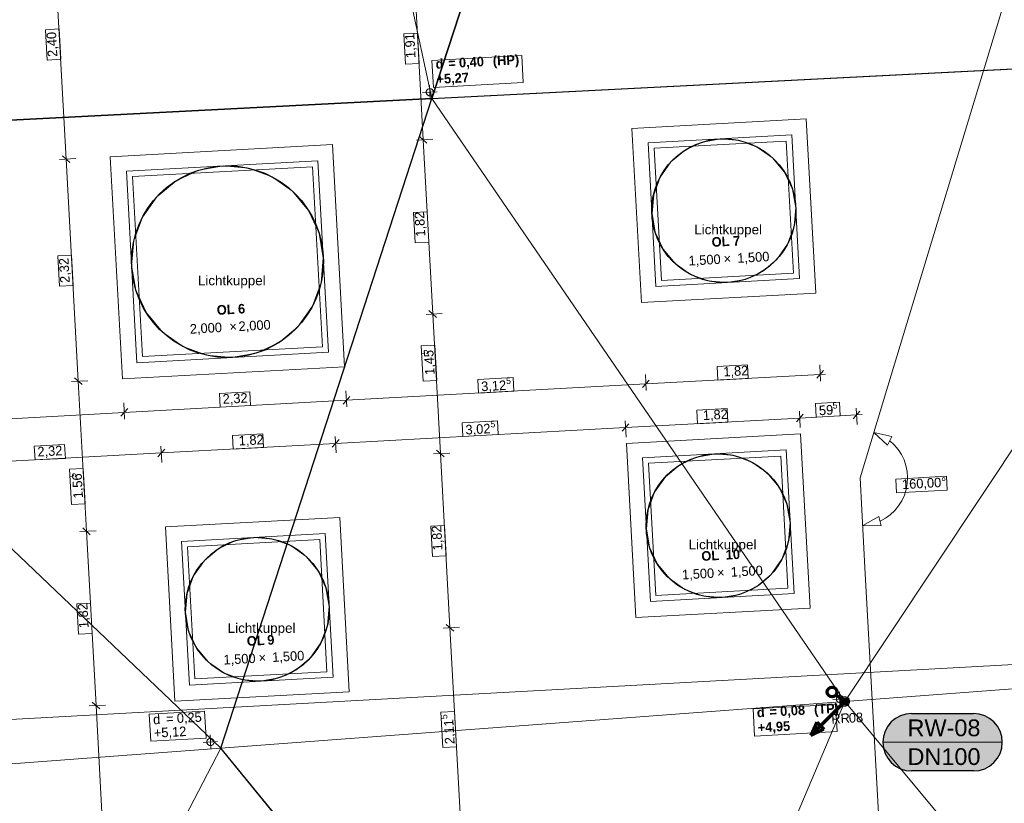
# Model space of a CAD drawing. Extents: x -181 to 1388, y 138 to 979.
# Tile 11 of 30: x 398 to 603, y 519 to 682. Entities that reach past the tile are written whole.
import ezdxf

# ---------------------------------------------------------------- set-up
doc = ezdxf.new("R2010")
doc.units = 0
doc.layers.get('0').update_dxf_attribs({"lineweight": 25})
for name, color, linetype, lineweight, true_color in [('01 Dachaufsicht - Bemaßung', 9, 'Continuous', 18, 0x808080), ('01AFU Allgemein Bemaßung', 9, 'Continuous', 18, 0x808080), ('20 Dach - Gefälledämmung Höhen', 9, 'Continuous', 18, 0x808080), ('20 Dach Gefälledämmung', 9, 'Continuous', 18, 0x808080), ('20 Dach Stb-Decke', 9, 'Continuous', 18, 0x808080), ('20 Oberlich - Beschriftung', 9, 'Continuous', 18, 0x808080), ('20 Oberlichter', 9, 'Continuous', 18, 0x808080), ('20 Oberlichter - Schraffur', 9, 'Continuous', 18, 0x808080), ('S_Mass', 150, 'Continuous', 25, 0x007fff), ('S_Regenwasser', 4, 'Continuous', 70, 0x00ffff)]:
    doc.layers.add(name, color=color, linetype=linetype, lineweight=lineweight, true_color=true_color)
for name, color, linetype, lineweight in [('02 Raster Gebäude', 7, 'Continuous', 18), ('20 Fallrohre', 7, 'Continuous', 18), ('20 Fallrohre - Beschriftung', 7, 'Continuous', 18), ('X_Geometrie', 7, 'Continuous', 25), ('X_Text', 7, 'Continuous', 25)]:
    doc.layers.add(name, color=color, linetype=linetype, lineweight=lineweight)
doc.layers.add('X_Hilfslinien', color=7, linetype='Continuous', lineweight=25, true_color=0xc0c0c0, plot=False)
doc.styles.get("Standard").update_dxf_attribs({"font": 'arial.ttf'})

# ---------------------------------------------------------------- blocks, each defined once
blk = doc.blocks.new('Referenz-A07F5VVIWF')
at = {"layer": '01 Dachaufsicht - Bemaßung', "color": 0, "linetype": 'Continuous', "ltscale": 0.037908}
for p, q in [((407.39, 653.18), (404.76, 701.16)), ((479.76, 695.36), (481.85, 657.22)), ((405.93, 680.33), (403.08, 680.18)), ((403.08, 680.18), (403.43, 673.85)), ((406.28, 674.01), (405.93, 680.33)), ((480.66, 679.45), (477.8, 679.3)), ((477.8, 679.3), (478.15, 672.97)), ((481, 673.13), (480.66, 679.45)), ((403.43, 673.85), (406.28, 674.01)), ((478.15, 672.97), (481, 673.13)), ((480.44, 657.14), (483.84, 657.33)), ((482.63, 656.51), (481.06, 657.92)), ((481.85, 657.22), (483.83, 620.87)), ((409.39, 653.29), (405.99, 653.11)), ((406.6, 653.89), (408.18, 652.48)), ((409.93, 606.85), (407.39, 653.18)), ((482.7, 642.21), (479.84, 642.05)), ((479.84, 642.05), (480.19, 635.73)), ((483.04, 635.88), (482.7, 642.21)), ((480.19, 635.73), (483.04, 635.88)), ((408.51, 633.18), (405.66, 633.03)), ((405.66, 633.03), (406.01, 626.7)), ((408.86, 626.86), (408.51, 633.18)), ((406.01, 626.7), (408.86, 626.86)), ((482.43, 620.79), (485.83, 620.98)), ((484.62, 620.16), (483.04, 621.58)), ((483.83, 620.87), (485.43, 591.78)), ((484.28, 614.38), (481.43, 614.23)), ((481.43, 614.23), (481.83, 606.87)), ((484.68, 607.03), (484.28, 614.38)), ((549.46, 610.3), (543.14, 609.95)), ((543.14, 609.95), (543.3, 607.1)), ((549.62, 607.45), (549.46, 610.3)), ((564.71, 606.89), (564.52, 610.29)), ((528.36, 604.9), (528.17, 608.3)), ((528.28, 606.31), (564.63, 608.3)), ((563.92, 607.51), (565.34, 609.09)), ((564.63, 608.3), (565.75, 608.36)), ((411.92, 606.96), (408.52, 606.78)), ((409.14, 607.56), (410.72, 606.15)), ((411.64, 575.57), (409.93, 606.85)), ((465.84, 602.89), (528.28, 606.31)), ((481.83, 606.87), (484.68, 607.03)), ((500.59, 607.62), (493.23, 607.22)), ((493.23, 607.22), (493.39, 604.37)), ((500.74, 604.77), (500.59, 607.62)), ((528.99, 607.1), (527.58, 605.52)), ((543.3, 607.1), (549.62, 607.45)), ((445.68, 604.62), (439.36, 604.27)), ((439.36, 604.27), (439.52, 601.42)), ((445.84, 601.77), (445.68, 604.62)), ((466.55, 603.68), (465.13, 602.1)), ((465.92, 601.49), (465.73, 604.89)), ((493.39, 604.37), (500.74, 604.77)), ((419.59, 598.95), (419.4, 602.35)), ((419.51, 600.35), (465.84, 602.89)), ((439.52, 601.42), (445.84, 601.77)), ((568.64, 602.48), (563.63, 602.21)), ((568.64, 602.48), (563.63, 602.21)), ((563.63, 602.21), (563.78, 599.35)), ((568.8, 599.63), (568.64, 602.48)), ((368.46, 597.56), (419.51, 600.35)), ((420.22, 601.14), (418.8, 599.56)), ((545.2, 601.2), (538.87, 600.85)), ((545.2, 601.2), (538.87, 600.85)), ((538.87, 600.85), (539.03, 598)), ((545.35, 598.34), (545.2, 601.2)), ((559.66, 598.4), (561.07, 599.98)), ((560.29, 600.6), (560.47, 597.2)), ((572.22, 599.84), (560.36, 599.19)), ((568.8, 599.63), (563.78, 599.35)), ((563.78, 599.35), (568.8, 599.63)), ((571.51, 599.05), (572.92, 600.63)), ((572.14, 601.25), (572.32, 597.85)), ((573.34, 599.9), (572.22, 599.84)), ((497.32, 598.58), (489.97, 598.17)), ((497.32, 598.58), (489.97, 598.17)), ((489.97, 598.17), (490.12, 595.32)), ((497.48, 595.72), (497.32, 598.58)), ((523.31, 596.42), (524.73, 598)), ((523.94, 598.61), (524.13, 595.21)), ((560.36, 599.19), (524.02, 597.21)), ((545.35, 598.34), (539.03, 598)), ((539.03, 598), (545.35, 598.34)), ((448.42, 595.9), (442.09, 595.55)), ((448.42, 595.9), (442.09, 595.55)), ((442.09, 595.55), (442.25, 592.7)), ((448.57, 593.05), (448.42, 595.9)), ((524.02, 597.21), (463.58, 593.9)), ((497.48, 595.72), (490.12, 595.32)), ((490.12, 595.32), (497.48, 595.72)), ((407.07, 593.64), (400.74, 593.29)), ((407.07, 593.64), (400.74, 593.29)), ((407.22, 590.78), (407.07, 593.64)), ((463.58, 593.9), (427.24, 591.91)), ((462.87, 593.11), (464.29, 594.69)), ((463.51, 595.3), (463.69, 591.9)), ((427.24, 591.91), (380.88, 589.37)), ((400.74, 593.29), (400.9, 590.44)), ((426.53, 591.12), (427.94, 592.7)), ((427.16, 593.31), (427.35, 589.91)), ((448.57, 593.05), (442.25, 592.7)), ((442.25, 592.7), (448.57, 593.05)), ((484.02, 591.7), (487.42, 591.88)), ((486.22, 591.07), (484.64, 592.48)), ((485.43, 591.78), (487.42, 555.43)), ((407.22, 590.78), (400.9, 590.44)), ((400.9, 590.44), (407.22, 590.78)), ((410.95, 588.65), (408.1, 588.49)), ((408.1, 588.49), (408.5, 581.14)), ((411.35, 581.29), (410.95, 588.65)), ((411.35, 581.29), (408.5, 581.14)), ((408.5, 581.14), (411.35, 581.29)), ((413.63, 575.68), (410.23, 575.49)), ((410.85, 576.28), (412.43, 574.86)), ((413.63, 539.22), (411.64, 575.57)), ((486.28, 576.77), (483.42, 576.61)), ((483.42, 576.61), (483.77, 570.29)), ((486.62, 570.44), (486.28, 576.77)), ((483.77, 570.29), (486.62, 570.44)), ((412.49, 560.56), (409.64, 560.4)), ((412.83, 554.24), (412.49, 560.56)), ((409.64, 560.4), (409.98, 554.08)), ((486.01, 555.35), (489.41, 555.54)), ((488.21, 554.72), (486.63, 556.14)), ((487.42, 555.43), (489.73, 513.2)), ((409.98, 554.08), (412.83, 554.24)), ((415.62, 539.33), (412.22, 539.15)), ((412.84, 539.93), (414.42, 538.52)), ((416.27, 491.02), (413.63, 539.22)), ((488.4, 538), (485.55, 537.84)), ((488.8, 530.64), (488.4, 538)), ((485.55, 537.84), (485.95, 530.48)), ((485.95, 530.48), (488.8, 530.64))]:
    blk.add_line(p, q, dxfattribs=at)
at = {"layer": '01AFU Allgemein Bemaßung', "color": 0, "linetype": 'Continuous', "ltscale": 0.052488}
for p, q in [((575.81, 596.18), (579.58, 595.33)), ((575.81, 596.18), (578.65, 593.56)), ((579.58, 595.33), (578.65, 593.56)), ((580.05, 593.6), (579.12, 594.45)), ((580.87, 592.64), (580.05, 593.6)), ((581.56, 591.59), (580.87, 592.64)), ((582.11, 590.46), (581.56, 591.59)), ((582.51, 589.26), (582.11, 590.46)), ((582.76, 588.02), (582.51, 589.26)), ((582.85, 586.77), (582.76, 588.02)), ((582.55, 584.27), (582.78, 585.51)), ((582.78, 585.51), (582.85, 586.77)), ((582.17, 583.07), (582.55, 584.27)), ((580.96, 580.86), (581.63, 581.93)), ((581.63, 581.93), (582.17, 583.07)), ((578.21, 578.29), (579.23, 579.03)), ((579.23, 579.03), (580.15, 579.89)), ((580.15, 579.89), (580.96, 580.86)), ((573.48, 576.79), (576.86, 578.66)), ((576.86, 578.66), (577.34, 576.72)), ((577.1, 577.69), (578.21, 578.29)), ((573.48, 576.79), (577.34, 576.72))]:
    blk.add_line(p, q, dxfattribs=at)
at = {"layer": '01AFU Allgemein Bemaßung', "color": 0, "linetype": 'Continuous', "ltscale": 0.037908}
for p, q in [((590.98, 587.03), (580.4, 586.45)), ((580.4, 586.45), (580.56, 583.59)), ((591.13, 584.17), (590.98, 587.03)), ((580.56, 583.59), (591.13, 584.17))]:
    blk.add_line(p, q, dxfattribs=at)
at = {"layer": '02 Raster Gebäude', "linetype": 'Continuous', "ltscale": 0.009448}
for p, q in [((578.74, 605.83), (639.43, 805.98)), ((578.74, 605.83), (572.93, 586.69)), ((574.03, 566.72), (572.93, 586.69)), ((1053.08, 572.28), (313.64, 531.82)), ((574.03, 566.72), (590.89, 258.55))]:
    blk.add_line(p, q, dxfattribs=at)
at = {"layer": '20 Dach - Gefälledämmung Höhen', "color": 0, "linetype": 'Continuous', "ltscale": 0.037908}
for p, q in [((502.38, 674.78), (483.65, 673.76)), ((483.65, 673.76), (483.96, 668.11)), ((502.69, 669.14), (502.38, 674.78)), ((483.96, 668.11), (502.69, 669.14)), ((436.25, 538.06), (424.73, 537.43)), ((436.56, 532.41), (436.25, 538.06)), ((567.83, 539.45), (550.63, 538.51)), ((550.63, 538.51), (550.94, 532.86)), ((568.14, 533.8), (567.83, 539.45)), ((424.73, 537.43), (425.04, 531.78)), ((425.04, 531.78), (436.56, 532.41)), ((550.94, 532.86), (568.14, 533.8))]:
    blk.add_line(p, q, dxfattribs=at)
at = {"layer": '20 Dach - Gefälledämmung Höhen', "color": 0, "linetype": 'Continuous', "ltscale": 0.052488}
for p, q in [((482.49, 667.3), (482.47, 667.2)), ((482.52, 667.39), (482.49, 667.3)), ((482.55, 667.48), (482.52, 667.39)), ((482.61, 667.57), (482.55, 667.48)), ((482.67, 667.64), (482.61, 667.57)), ((482.74, 667.71), (482.67, 667.64)), ((482.82, 667.77), (482.74, 667.71)), ((482.9, 667.81), (482.82, 667.77)), ((483, 667.85), (482.9, 667.81)), ((483.09, 667.87), (483, 667.85)), ((483.19, 667.88), (483.09, 667.87)), ((483.29, 667.88), (483.19, 667.88)), ((483.38, 667.87), (483.29, 667.88)), ((483.48, 667.84), (483.38, 667.87)), ((483.57, 667.8), (483.48, 667.84)), ((483.65, 667.75), (483.57, 667.8)), ((483.73, 667.69), (483.65, 667.75)), ((483.8, 667.61), (483.73, 667.69)), ((483.85, 667.53), (483.8, 667.61)), ((483.9, 667.45), (483.85, 667.53)), ((483.94, 667.36), (483.9, 667.45)), ((483.96, 667.26), (483.94, 667.36)), ((483.97, 667.16), (483.96, 667.26)), ((482.47, 667.2), (482.47, 667.1)), ((482.47, 667.1), (482.48, 667.01)), ((482.48, 667.01), (482.5, 666.91)), ((482.5, 666.91), (482.54, 666.82)), ((482.54, 666.82), (482.59, 666.73)), ((482.59, 666.73), (482.64, 666.65)), ((482.64, 666.65), (482.71, 666.58)), ((482.71, 666.58), (482.79, 666.52)), ((482.79, 666.52), (482.87, 666.47)), ((482.87, 666.47), (482.96, 666.43)), ((482.96, 666.43), (483.05, 666.4)), ((483.05, 666.4), (483.15, 666.39)), ((483.15, 666.39), (483.25, 666.38)), ((483.25, 666.38), (483.35, 666.39)), ((483.35, 666.39), (483.44, 666.42)), ((483.44, 666.42), (483.53, 666.45)), ((483.53, 666.45), (483.62, 666.5)), ((483.62, 666.5), (483.7, 666.56)), ((483.7, 666.56), (483.77, 666.63)), ((483.77, 666.63), (483.83, 666.7)), ((483.83, 666.7), (483.88, 666.79)), ((483.88, 666.79), (483.92, 666.88)), ((483.92, 666.88), (483.95, 666.97)), ((483.95, 666.97), (483.97, 667.07)), ((483.97, 667.07), (483.97, 667.16)), ((568.01, 540.73), (567.99, 540.64)), ((567.99, 540.64), (567.99, 540.54)), ((567.99, 540.54), (568, 540.44)), ((568, 540.44), (568.03, 540.35)), ((568.04, 540.83), (568.01, 540.73)), ((568.03, 540.35), (568.06, 540.25)), ((568.08, 540.92), (568.04, 540.83)), ((568.06, 540.25), (568.11, 540.17)), ((568.13, 541), (568.08, 540.92)), ((568.11, 540.17), (568.17, 540.09)), ((568.19, 541.08), (568.13, 541)), ((568.17, 540.09), (568.23, 540.02)), ((568.26, 541.15), (568.19, 541.08)), ((568.23, 540.02), (568.31, 539.96)), ((568.34, 541.2), (568.26, 541.15)), ((568.43, 541.25), (568.34, 541.2)), ((568.52, 541.29), (568.43, 541.25)), ((568.61, 541.31), (568.52, 541.29)), ((568.71, 541.32), (568.61, 541.31)), ((568.81, 541.32), (568.71, 541.32)), ((568.91, 541.3), (568.81, 541.32)), ((569, 541.27), (568.91, 541.3)), ((569.09, 541.23), (569, 541.27)), ((569.17, 541.18), (569.09, 541.23)), ((569.14, 539.94), (569.22, 539.99)), ((569.25, 541.12), (569.17, 541.18)), ((569.22, 539.99), (569.29, 540.06)), ((569.32, 541.05), (569.25, 541.12)), ((569.29, 540.06), (569.35, 540.14)), ((569.38, 540.97), (569.32, 541.05)), ((569.35, 540.14), (569.41, 540.22)), ((569.42, 540.88), (569.38, 540.97)), ((569.41, 540.22), (569.45, 540.31)), ((569.46, 540.79), (569.42, 540.88)), ((569.45, 540.31), (569.47, 540.4)), ((569.48, 540.7), (569.46, 540.79)), ((569.47, 540.4), (569.49, 540.5)), ((569.49, 540.6), (569.48, 540.7)), ((569.49, 540.5), (569.49, 540.6)), ((568.31, 539.96), (568.39, 539.9)), ((568.39, 539.9), (568.48, 539.87)), ((568.48, 539.87), (568.58, 539.84)), ((568.58, 539.84), (568.67, 539.82)), ((568.67, 539.82), (568.77, 539.82)), ((568.77, 539.82), (568.87, 539.83)), ((568.87, 539.83), (568.96, 539.85)), ((568.96, 539.85), (569.06, 539.89)), ((569.06, 539.89), (569.14, 539.94)), ((436.74, 531.79), (436.72, 531.69)), ((436.77, 531.88), (436.74, 531.79)), ((436.81, 531.97), (436.77, 531.88)), ((436.86, 532.06), (436.81, 531.97)), ((436.92, 532.13), (436.86, 532.06)), ((436.99, 532.2), (436.92, 532.13)), ((437.07, 532.26), (436.99, 532.2)), ((437.15, 532.31), (437.07, 532.26)), ((437.25, 532.34), (437.15, 532.31)), ((437.34, 532.36), (437.25, 532.34)), ((437.44, 532.37), (437.34, 532.36)), ((437.54, 532.37), (437.44, 532.37)), ((437.63, 532.36), (437.54, 532.37)), ((437.73, 532.33), (437.63, 532.36)), ((437.82, 532.29), (437.73, 532.33)), ((437.9, 532.24), (437.82, 532.29)), ((437.98, 532.18), (437.9, 532.24)), ((438.05, 532.1), (437.98, 532.18)), ((438.1, 532.03), (438.05, 532.1)), ((438.15, 531.94), (438.1, 532.03)), ((438.19, 531.85), (438.15, 531.94)), ((438.21, 531.75), (438.19, 531.85)), ((438.22, 531.65), (438.21, 531.75)), ((436.72, 531.69), (436.72, 531.59)), ((436.72, 531.59), (436.73, 531.5)), ((436.73, 531.5), (436.75, 531.4)), ((436.75, 531.4), (436.79, 531.31)), ((436.79, 531.31), (436.84, 531.22)), ((436.84, 531.22), (436.89, 531.14)), ((436.89, 531.14), (436.96, 531.07)), ((436.96, 531.07), (437.04, 531.01)), ((437.04, 531.01), (437.12, 530.96)), ((437.12, 530.96), (437.21, 530.92)), ((437.21, 530.92), (437.3, 530.89)), ((437.3, 530.89), (437.4, 530.88)), ((437.4, 530.88), (437.5, 530.88)), ((437.5, 530.88), (437.6, 530.89)), ((437.6, 530.89), (437.69, 530.91)), ((437.69, 530.91), (437.78, 530.94)), ((437.78, 530.94), (437.87, 530.99)), ((437.87, 530.99), (437.95, 531.05)), ((437.95, 531.05), (438.02, 531.12)), ((438.02, 531.12), (438.08, 531.19)), ((438.08, 531.19), (438.13, 531.28)), ((438.13, 531.28), (438.17, 531.37)), ((438.17, 531.37), (438.2, 531.46)), ((438.2, 531.46), (438.22, 531.56)), ((438.22, 531.56), (438.22, 531.65))]:
    blk.add_line(p, q, dxfattribs=at)
at = {"layer": '20 Dach - Gefälledämmung Höhen', "color": 0, "linetype": 'Continuous', "ltscale": 0.009448}
for p, q in [((483.14, 668.63), (483.3, 665.64)), ((484.72, 667.22), (481.72, 667.05)), ((568.66, 542.07), (568.82, 539.07)), ((570.24, 540.65), (567.24, 540.49)), ((437.39, 533.12), (437.55, 530.13)), ((438.97, 531.71), (435.97, 531.54))]:
    blk.add_line(p, q, dxfattribs=at)
at = {"layer": '20 Dach Gefälledämmung', "color": 0, "linetype": 'Continuous', "ltscale": 0.009448}
for p, q in [((483.64, 665.84), (457.77, 786.57)), ((483.64, 665.84), (569.75, 540.07)), ((306.92, 656.83), (439.62, 530.35)), ((522.72, 428.91), (569.75, 540.07)), ((388.39, 431.83), (439.62, 530.35))]:
    blk.add_line(p, q, dxfattribs=at)
at = {"layer": '20 Dach Gefälledämmung', "color": 0, "linetype": 'Continuous', "ltscale": 0.052488}
for p, q in [((520.42, 779.02), (483.64, 665.84)), ((659.32, 674.8), (483.64, 665.84)), ((569.75, 540.07), (659.32, 674.8)), ((483.64, 665.84), (306.92, 656.83)), ((483.64, 665.84), (439.62, 530.35)), ((569.75, 540.07), (687.08, 548.83)), ((439.62, 530.35), (569.75, 540.07)), ((569.75, 540.07), (664.78, 425.81)), ((439.62, 530.35), (309.48, 520.64)), ((522.72, 428.91), (439.62, 530.35))]:
    blk.add_line(p, q, dxfattribs=at)
at = {"layer": '20 Dach Stb-Decke', "color": 0, "linetype": 'Continuous', "ltscale": 0.009448}
for p, q in [((543.93, 657.41), (540.07, 656.74)), ((547.83, 657.06), (543.93, 657.41)), ((551.5, 655.71), (547.83, 657.06)), ((536.52, 655.1), (533.51, 652.59)), ((540.07, 656.74), (536.52, 655.1)), ((554.7, 653.45), (551.5, 655.71)), ((557.21, 650.44), (554.7, 653.45)), ((435.07, 650.89), (430.33, 648.69)), ((440.22, 651.78), (435.07, 650.89)), ((445.42, 651.3), (440.22, 651.78)), ((450.32, 649.5), (445.42, 651.3)), ((533.51, 652.59), (531.25, 649.39)), ((454.59, 646.5), (450.32, 649.5)), ((531.25, 649.39), (529.9, 645.72)), ((558.86, 646.89), (557.21, 650.44)), ((430.33, 648.69), (426.32, 645.35)), ((559.52, 643.03), (558.86, 646.89)), ((426.32, 645.35), (423.32, 641.08)), ((457.93, 642.49), (454.59, 646.5)), ((529.9, 645.72), (529.55, 641.82)), ((559.17, 639.13), (559.52, 643.03)), ((423.32, 641.08), (421.52, 636.18)), ((460.12, 637.75), (457.93, 642.49)), ((529.55, 641.82), (530.22, 637.96)), ((557.82, 635.45), (559.17, 639.13)), ((461.01, 632.6), (460.12, 637.75)), ((530.22, 637.96), (531.86, 634.4)), ((421.52, 636.18), (421.04, 630.98)), ((555.56, 632.25), (557.82, 635.45)), ((460.54, 627.4), (461.01, 632.6)), ((531.86, 634.4), (534.37, 631.4)), ((421.04, 630.98), (421.93, 625.84)), ((534.37, 631.4), (537.57, 629.14)), ((552.56, 629.75), (555.56, 632.25)), ((537.57, 629.14), (541.24, 627.79)), ((549, 628.1), (552.56, 629.75)), ((458.74, 622.5), (460.54, 627.4)), ((541.24, 627.79), (545.14, 627.43)), ((545.14, 627.43), (549, 628.1)), ((421.93, 625.84), (424.13, 621.1)), ((455.73, 618.23), (458.74, 622.5)), ((424.13, 621.1), (427.47, 617.09)), ((451.72, 614.89), (455.73, 618.23)), ((427.47, 617.09), (431.74, 614.08)), ((431.74, 614.08), (436.64, 612.28)), ((446.98, 612.7), (451.72, 614.89)), ((436.64, 612.28), (441.84, 611.81)), ((441.84, 611.81), (446.98, 612.7)), ((542.76, 591.71), (538.9, 591.04)), ((546.66, 591.35), (542.76, 591.71)), ((550.34, 590), (546.66, 591.35)), ((535.35, 589.4), (532.34, 586.89)), ((538.9, 591.04), (535.35, 589.4)), ((553.54, 587.75), (550.34, 590)), ((556.04, 584.74), (553.54, 587.75)), ((532.34, 586.89), (530.08, 583.69)), ((530.08, 583.69), (528.73, 580.01)), ((557.69, 581.19), (556.04, 584.74)), ((558.36, 577.33), (557.69, 581.19)), ((528.73, 580.01), (528.38, 576.11)), ((558, 573.43), (558.36, 577.33)), ((528.38, 576.11), (529.05, 572.26)), ((442.79, 573.61), (439.23, 571.97)), ((446.64, 574.28), (442.79, 573.61)), ((450.54, 573.93), (446.64, 574.28)), ((454.22, 572.58), (450.54, 573.93)), ((556.65, 569.75), (558, 573.43)), ((439.23, 571.97), (436.22, 569.46)), ((457.42, 570.32), (454.22, 572.58)), ((529.05, 572.26), (530.69, 568.7)), ((436.22, 569.46), (433.97, 566.26)), ((459.93, 567.31), (457.42, 570.32)), ((554.4, 566.55), (556.65, 569.75)), ((461.57, 563.76), (459.93, 567.31)), ((530.69, 568.7), (533.2, 565.69)), ((433.97, 566.26), (432.62, 562.59)), ((533.2, 565.69), (536.4, 563.44)), ((551.39, 564.04), (554.4, 566.55)), ((432.62, 562.59), (432.26, 558.69)), ((462.24, 559.9), (461.57, 563.76)), ((536.4, 563.44), (540.08, 562.09)), ((547.83, 562.4), (551.39, 564.04)), ((540.08, 562.09), (543.98, 561.73)), ((543.98, 561.73), (547.83, 562.4)), ((432.26, 558.69), (432.93, 554.83)), ((461.88, 556), (462.24, 559.9)), ((432.93, 554.83), (434.57, 551.27)), ((460.53, 552.32), (461.88, 556)), ((458.28, 549.12), (460.53, 552.32)), ((434.57, 551.27), (437.08, 548.27)), ((437.08, 548.27), (440.28, 546.01)), ((455.27, 546.62), (458.28, 549.12)), ((451.72, 544.97), (455.27, 546.62)), ((440.28, 546.01), (443.96, 544.66)), ((443.96, 544.66), (447.86, 544.31)), ((447.86, 544.31), (451.72, 544.97))]:
    blk.add_line(p, q, dxfattribs=at)
at = {"layer": '20 Fallrohre', "linetype": 'Continuous', "ltscale": 0.009448}
for p, q in [((568.8, 540.37), (568.75, 540.11)), ((568.75, 540.11), (568.77, 539.85)), ((568.83, 540.36), (568.79, 540.11)), ((568.79, 540.11), (568.81, 539.86)), ((568.91, 540.61), (568.8, 540.37)), ((568.94, 540.59), (568.83, 540.36)), ((569.07, 540.81), (568.91, 540.61)), ((569.1, 540.78), (568.94, 540.59)), ((569.29, 540.96), (569.07, 540.81)), ((569.31, 540.92), (569.1, 540.78)), ((569.53, 541.05), (569.29, 540.96)), ((569.54, 541.01), (569.31, 540.92)), ((569.79, 541.07), (569.53, 541.05)), ((569.79, 541.03), (569.54, 541.01)), ((570.05, 541.02), (569.79, 541.07)), ((570.04, 540.98), (569.79, 541.03)), ((570.27, 540.88), (570.04, 540.98)), ((570.29, 540.91), (570.05, 541.02)), ((570.46, 540.71), (570.27, 540.88)), ((570.49, 540.74), (570.29, 540.91)), ((570.6, 540.51), (570.46, 540.71)), ((570.64, 540.53), (570.49, 540.74)), ((570.69, 540.27), (570.6, 540.51)), ((570.72, 540.28), (570.64, 540.53)), ((570.66, 539.78), (570.71, 540.02)), ((570.71, 540.02), (570.69, 540.27)), ((570.7, 539.76), (570.75, 540.02)), ((570.75, 540.02), (570.72, 540.28)), ((568.77, 539.85), (568.86, 539.61)), ((568.81, 539.86), (568.9, 539.63)), ((568.86, 539.61), (569.01, 539.39)), ((568.9, 539.63), (569.04, 539.42)), ((569.01, 539.39), (569.21, 539.23)), ((569.04, 539.42), (569.23, 539.26)), ((569.21, 539.23), (569.44, 539.12)), ((569.23, 539.26), (569.46, 539.15)), ((569.44, 539.12), (569.7, 539.07)), ((569.46, 539.15), (569.7, 539.11)), ((569.7, 539.11), (569.95, 539.13)), ((569.7, 539.07), (569.96, 539.09)), ((569.95, 539.13), (570.19, 539.22)), ((569.96, 539.09), (570.21, 539.18)), ((570.19, 539.22), (570.39, 539.36)), ((570.21, 539.18), (570.42, 539.33)), ((570.39, 539.36), (570.56, 539.55)), ((570.42, 539.33), (570.59, 539.53)), ((570.56, 539.55), (570.66, 539.78)), ((570.59, 539.53), (570.7, 539.76))]:
    blk.add_line(p, q, dxfattribs=at)
at = {"layer": '20 Oberlichter', "color": 0, "linetype": 'Continuous', "ltscale": 0.037908}
for p, q in [((525.37, 659.6), (561.71, 661.59)), ((561.71, 661.59), (563.7, 625.24)), ((527.36, 623.25), (525.37, 659.6)), ((416.59, 653.69), (462.92, 656.22)), ((462.92, 656.22), (465.46, 609.89)), ((530, 655.45), (557.56, 656.95)), ((531.51, 627.89), (530, 655.45)), ((557.56, 656.95), (559.07, 629.4)), ((419.13, 607.36), (416.59, 653.69)), ((421.23, 649.53), (458.77, 651.59)), ((458.77, 651.59), (460.82, 614.05)), ((423.28, 611.99), (421.23, 649.53)), ((559.07, 629.4), (531.51, 627.89)), ((563.7, 625.24), (527.36, 623.25)), ((460.82, 614.05), (423.28, 611.99)), ((465.46, 609.89), (419.13, 607.36)), ((524.2, 593.9), (560.54, 595.89)), ((560.54, 595.89), (562.53, 559.54)), ((526.19, 557.55), (524.2, 593.9)), ((528.83, 589.74), (556.39, 591.25)), ((530.34, 562.19), (528.83, 589.74)), ((556.39, 591.25), (557.9, 563.69)), ((428.08, 576.47), (464.43, 578.46)), ((464.43, 578.46), (466.42, 542.11)), ((430.07, 540.12), (428.08, 576.47)), ((432.72, 572.32), (460.27, 573.82)), ((460.27, 573.82), (461.78, 546.27)), ((434.22, 544.76), (432.72, 572.32)), ((557.9, 563.69), (530.34, 562.19)), ((562.53, 559.54), (526.19, 557.55)), ((461.78, 546.27), (434.22, 544.76)), ((466.42, 542.11), (430.07, 540.12))]:
    blk.add_line(p, q, dxfattribs=at)
at = {"layer": '20 Oberlichter', "color": 0, "linetype": 'Continuous', "ltscale": 0.004928}
for p, q in [((528.74, 656.58), (558.69, 658.22)), ((558.69, 658.22), (560.33, 628.26)), ((530.38, 626.62), (528.74, 656.58)), ((419.96, 650.67), (459.9, 652.85)), ((459.9, 652.85), (462.09, 612.91)), ((422.15, 610.73), (419.96, 650.67)), ((560.33, 628.26), (530.38, 626.62)), ((462.09, 612.91), (422.15, 610.73)), ((527.57, 590.88), (557.52, 592.52)), ((557.52, 592.52), (559.16, 562.56)), ((529.21, 560.92), (527.57, 590.88)), ((431.45, 573.45), (461.41, 575.09)), ((461.41, 575.09), (463.05, 545.13)), ((433.09, 543.49), (431.45, 573.45)), ((559.16, 562.56), (529.21, 560.92)), ((463.05, 545.13), (433.09, 543.49))]:
    blk.add_line(p, q, dxfattribs=at)
at = {"layer": '20 Oberlichter - Schraffur', "color": 0, "linetype": 'Continuous', "ltscale": 0.037908}
for p, q in [((462.09, 612.91), (422.15, 610.73)), ((463.05, 545.13), (433.09, 543.49))]:
    blk.add_line(p, q, dxfattribs=at)
at = {"layer": '01 Dachaufsicht - Bemaßung', "color": 0, "linetype": 'ByBlock', "ltscale": 0.2916, "attachment_point": 1}
for s, insert, char_height, rotation in [('{\\fCentury Gothic;2,40}', (403.57, 674.46), 2, 93.1327), ('{\\fCentury Gothic;1,91}', (478.26, 674.2), 2, 93.1327), ('{\\fCentury Gothic;1,82}', (480.3, 636.96), 2, 93.1327), ('{\\fCentury Gothic;2,32}', (406.15, 627.31), 2, 93.1327), ('{\\fCentury Gothic;5}', (481.46, 612.44), 1.32, 93.1327), ('{\\fCentury Gothic;1,45}', (482.24, 608.12), 2, 93.1327), ('{\\fCentury Gothic;1,82}', (544.37, 609.84), 2, 3.1327), ('{\\fCentury Gothic;3,12}', (493.88, 606.77), 2, 3.1327), ('{\\fCentury Gothic;5}', (499.1, 607.6), 1.32, 3.1327), ('{\\fCentury Gothic;2,32}', (439.97, 604.13), 2, 3.1327), ('{\\fCentury Gothic;59}', (564.31, 601.76), 2, 3.1327), ('{\\fCentury Gothic;5}', (567.17, 602.46), 1.32, 3.1327), ('{\\fCentury Gothic;1,82}', (540.1, 600.74), 2, 3.1327), ('{\\fCentury Gothic;3,02}', (490.61, 597.73), 2, 3.1327), ('{\\fCentury Gothic;5}', (495.84, 598.55), 1.32, 3.1327), ('{\\fCentury Gothic;1,82}', (443.32, 595.44), 2, 3.1327), ('{\\fCentury Gothic;2,32}', (401.35, 593.15), 2, 3.1327), ('{\\fCentury Gothic;5}', (408.14, 586.71), 1.32, 93.1327), ('{\\fCentury Gothic;1,56}', (408.91, 582.38), 2, 93.1327), ('{\\fCentury Gothic;1,82}', (483.88, 571.51), 2, 93.1327), ('{\\fCentury Gothic;1,82}', (410.09, 555.31), 2, 93.1327), ('{\\fCentury Gothic;5}', (485.57, 536.36), 1.32, 93.1327), ('{\\fCentury Gothic;2,11}', (486.4, 531.11), 2, 93.1327)]:
    blk.add_mtext(s, dxfattribs=dict(at, insert=insert, char_height=char_height, rotation=rotation))
at = {"layer": '01AFU Allgemein Bemaßung', "color": 0, "linetype": 'ByBlock', "ltscale": 0.2916, "insert": (581.63, 586.34), "char_height": 2, "attachment_point": 1, "rotation": 3.1327}
blk.add_mtext('{\\fCentury Gothic;160,00°}', dxfattribs=at)
at = {"layer": '20 Dach - Gefälledämmung Höhen', "color": 0, "linetype": 'ByBlock', "ltscale": 0.2916, "char_height": 2, "attachment_point": 1, "rotation": 3.1307}
for s, insert in [('{\\fCentury Gothic|b1|i0;d}', (484.37, 674.02)), ('{\\fCentury Gothic|b1|i0;=}', (487.01, 674.16)), ('{\\fCentury Gothic|b1|i0;0,40}', (489.24, 674.29)), ('{\\fCentury Gothic|b1|i0;(HP)}', (496.3, 674.67)), ('{\\fCentury Gothic|b1|i0;+5,27}', (484.56, 670.86)), ('{\\fCentury Gothic|b1|i0;d}', (551.35, 538.76)), ('{\\fCentury Gothic|b1|i0;=}', (553.98, 538.91)), ('{\\fCentury Gothic|b1|i0;0,08}', (556.21, 539.03)), ('{\\fCentury Gothic|b1|i0;(TP)}', (563.28, 539.42)), ('{\\fCentury Gothic;d}', (425.46, 537.3)), ('{\\fCentury Gothic;=}', (428.16, 537.44)), ('{\\fCentury Gothic;0,25}', (430.41, 537.57)), ('{\\fCentury Gothic|b1|i0;+4,95}', (551.54, 535.61)), ('{\\fCentury Gothic;+5,12}', (425.63, 534.5))]:
    blk.add_mtext(s, dxfattribs=dict(at, insert=insert))
at = {"layer": '20 Fallrohre - Beschriftung', "linetype": 'ByBlock', "ltscale": 0.2916, "char_height": 2, "attachment_point": 1, "rotation": 3.1327}
for s, insert in [('{\\fCentury Gothic;RR}', (566.89, 537.42)), ('{\\fCentury Gothic;08}', (570.54, 537.62))]:
    blk.add_mtext(s, dxfattribs=dict(at, insert=insert))
at = {"layer": '20 Oberlich - Beschriftung', "color": 0, "linetype": 'ByBlock', "ltscale": 0.2916, "char_height": 2, "attachment_point": 1, "rotation": 3.1327}
for s, insert in [('{\\fCentury Gothic|b1|i0;OL}', (541.93, 636.88)), ('{\\fCentury Gothic|b1|i0;7}', (546.38, 637.12)), ('{\\fCentury Gothic;1,500}', (537.12, 632.98)), ('{\\fCentury Gothic;×}', (544.43, 633.38)), ('{\\fCentury Gothic;1,500}', (547.28, 633.54)), ('{\\fCentury Gothic|b1|i0;OL}', (438.74, 622.7)), ('{\\fCentury Gothic|b1|i0;6}', (443.17, 622.94)), ('{\\fCentury Gothic;2,000}', (433.13, 618.76)), ('{\\fCentury Gothic;×}', (441.38, 619.21)), ('{\\fCentury Gothic;2,000}', (443.29, 619.31)), ('{\\fCentury Gothic|b1|i0;OL}', (539.79, 571.37)), ('{\\fCentury Gothic|b1|i0;10}', (544.86, 571.65)), ('{\\fCentury Gothic;1,500}', (535.76, 567.51)), ('{\\fCentury Gothic;×}', (543.06, 567.91)), ('{\\fCentury Gothic;1,500}', (545.91, 568.07)), ('{\\fCentury Gothic|b1|i0;OL}', (445, 553.65)), ('{\\fCentury Gothic|b1|i0;9}', (449.27, 553.88)), ('{\\fCentury Gothic;1,500}', (450.3, 550.3)), ('{\\fCentury Gothic;1,500}', (440.14, 549.75)), ('{\\fCentury Gothic;×}', (447.45, 550.15))]:
    blk.add_mtext(s, dxfattribs=dict(at, insert=insert))
blk = doc.blocks.new('Kreis-A07F5VW2WF')
at = {"color": 0, "linetype": 'ByBlock', "lineweight": -2, "ltscale": 0.25}
blk.add_circle((441.02, 631.8), 20, dxfattribs=at)
blk = doc.blocks.new('Kreis-A07F5VW4WF')
at = {"color": 0, "linetype": 'ByBlock', "lineweight": -2, "ltscale": 0.25}
blk.add_circle((447.24, 559.31), 15, dxfattribs=at)
blk = doc.blocks.new('Kreis-A07F5VX8WF')
at = {"color": 0, "linetype": 'ByBlock', "lineweight": -2, "ltscale": 0.25}
blk.add_circle((543.35, 576.73), 15, dxfattribs=at)
blk = doc.blocks.new('Kreis-A07F5VXAWF')
at = {"color": 0, "linetype": 'ByBlock', "lineweight": -2, "ltscale": 0.25}
blk.add_circle((544.52, 642.43), 15, dxfattribs=at)
blk = doc.blocks.new('Polygon-A07F5VXWWF')
at = {"color": 0, "linetype": 'ByBlock', "lineweight": -2, "ltscale": 0.25}
for p, q in [((483.65, 665.84), (659.33, 674.8)), ((439.62, 530.35), (483.65, 665.84)), ((522.73, 428.9), (439.62, 530.35))]:
    blk.add_line(p, q, dxfattribs=at)
blk = doc.blocks.new('Polygon-A07F5VXYWF')
at = {"color": 0, "linetype": 'ByBlock', "lineweight": -2, "ltscale": 0.25}
for p, q in [((483.65, 665.84), (291.31, 655.97)), ((439.62, 530.35), (483.65, 665.84)), ((522.73, 428.9), (439.62, 530.35))]:
    blk.add_line(p, q, dxfattribs=at)
blk = doc.blocks.new('Polygon-A07F5VY0WF')
at = {"color": 0, "linetype": 'ByBlock', "lineweight": -2, "ltscale": 0.25}
for p, q in [((483.65, 665.84), (520.1, 778.01)), ((291.31, 655.97), (483.65, 665.84))]:
    blk.add_line(p, q, dxfattribs=at)
blk = doc.blocks.new('Polygon-A07F5VY4WF')
at = {"color": 0, "linetype": 'ByBlock', "lineweight": -2, "ltscale": 0.25}
for p, q in [((520.42, 779.02), (483.65, 665.84)), ((483.65, 665.84), (659.33, 674.8))]:
    blk.add_line(p, q, dxfattribs=at)

msp = doc.modelspace()

# ---------------------------------------------------------------- hatches: boundary and pattern name
at = {"layer": 'S_Mass', "true_color": 0xfefefe}
msp.add_hatch(color=7, dxfattribs=at).paths.add_polyline_path([(583.68, 525.57), (596.59, 525.57), (596.94, 525.58), (597.29, 525.61), (597.63, 525.66), (597.97, 525.73), (598.31, 525.82), (598.64, 525.93), (598.97, 526.06), (599.28, 526.2), (599.59, 526.37), (599.89, 526.55), (600.17, 526.75), (600.45, 526.97), (600.71, 527.2), (600.95, 527.45), (601.19, 527.71), (601.4, 527.98), (601.6, 528.27), (601.79, 528.57), (601.95, 528.87), (602.1, 529.19), (602.23, 529.51), (602.34, 529.85), (602.43, 530.18), (602.5, 530.52), (602.55, 530.87), (602.58, 531.22), (602.59, 531.57), (602.58, 531.91), (602.55, 532.26), (602.5, 532.61), (602.43, 532.95), (602.34, 533.29), (602.23, 533.62), (602.1, 533.94), (601.95, 534.26), (601.79, 534.57), (601.6, 534.86), (601.4, 535.15), (601.19, 535.42), (600.95, 535.68), (600.71, 535.93), (600.45, 536.16), (600.17, 536.38), (599.89, 536.58), (599.59, 536.76), (599.28, 536.93), (598.97, 537.08), (598.64, 537.2), (598.31, 537.31), (597.97, 537.4), (597.63, 537.47), (597.29, 537.53), (596.94, 537.56), (596.59, 537.57), (583.68, 537.57), (583.33, 537.56), (582.98, 537.53), (582.64, 537.47), (582.29, 537.4), (581.96, 537.31), (581.63, 537.2), (581.3, 537.08), (580.99, 536.93), (580.68, 536.76), (580.38, 536.58), (580.1, 536.38), (579.82, 536.16), (579.56, 535.93), (579.31, 535.68), (579.08, 535.42), (578.87, 535.15), (578.67, 534.86), (578.48, 534.57), (578.32, 534.26), (578.17, 533.94), (578.04, 533.62), (577.93, 533.29), (577.84, 532.95), (577.77, 532.61), (577.72, 532.26), (577.69, 531.91), (577.68, 531.57), (577.69, 531.22), (577.72, 530.87), (577.77, 530.52), (577.84, 530.18), (577.93, 529.85), (578.04, 529.51), (578.17, 529.19), (578.32, 528.87), (578.48, 528.57), (578.67, 528.27), (578.87, 527.98), (579.08, 527.71), (579.31, 527.45), (579.56, 527.2), (579.82, 526.97), (580.1, 526.75), (580.38, 526.55), (580.68, 526.37), (580.99, 526.2), (581.3, 526.06), (581.63, 525.93), (581.96, 525.82), (582.29, 525.73), (582.64, 525.66), (582.98, 525.61), (583.33, 525.58)])

# ---------------------------------------------------------------- linework, layer by layer
at = {"layer": 'S_Mass', "color": 150, "true_color": 0x0099ff}
for p, q in [((583.68, 537.57), (596.59, 537.57)), ((596.59, 525.57), (583.68, 525.57))]:
    msp.add_line(p, q, dxfattribs=at)
at = {"layer": 'S_Mass', "color": 150, "lineweight": 18, "true_color": 0x0099ff}
msp.add_line((577.68, 531.57), (602.59, 531.57), dxfattribs=at)
at = {"layer": 'S_Mass', "color": 150, "true_color": 0x0099ff}
for centre, major_axis in [((583.68, 531.57), (0, 6)), ((596.59, 531.57), (6, 0)), ((583.68, 531.57), (-6, 0)), ((596.59, 531.57), (0, -6))]:
    msp.add_ellipse(centre, major_axis=major_axis, ratio=1, start_param=0, end_param=1.570796, dxfattribs=at)
at = {"layer": 'S_Regenwasser'}
for p, q in [((567.9, 541.45), (569.35, 540.37)), ((569.39, 539.71), (562.68, 533)), ((563.95, 535.72), (562.68, 533)), ((565.4, 534.27), (562.68, 533)), ((563.95, 535.72), (565.4, 534.27))]:
    msp.add_line(p, q, dxfattribs=at)
for centre, radius in [((567.1, 542.05), 1), ((569.75, 540.07), 0.5)]:
    msp.add_circle(centre, radius, dxfattribs=at)
msp.add_solid([(565.4, 534.27), (562.68, 533), (563.95, 535.72)], dxfattribs=at)

# ---------------------------------------------------------------- block references
at = {"color": 8, "lineweight": 25, "ltscale": 12.5, "true_color": 0x808080}
msp.add_blockref('Referenz-A07F5VVIWF', (0, 0), dxfattribs=at)
at = {"layer": 'X_Geometrie', "ltscale": 0.25}
for name in ['Kreis-A07F5VXAWF', 'Kreis-A07F5VW2WF', 'Kreis-A07F5VX8WF', 'Kreis-A07F5VW4WF']:
    msp.add_blockref(name, (0, 0), dxfattribs=at)
at = {"layer": 'X_Hilfslinien', "ltscale": 0.25}
for name in ['Polygon-A07F5VY0WF', 'Polygon-A07F5VY4WF', 'Polygon-A07F5VXWWF', 'Polygon-A07F5VXYWF']:
    msp.add_blockref(name, (0, 0), dxfattribs=at)

# ---------------------------------------------------------------- texts
at = {"layer": 'S_Mass', "color": 150, "true_color": 0x0099ff, "char_height": 3.5, "attachment_point": 1}
for s, insert in [('{\\fArial;RW-08}', (582.83, 536.32)), ('{\\fArial;DN100}', (582.83, 530.32))]:
    msp.add_mtext(s, dxfattribs=dict(at, insert=insert))
at = {"layer": 'X_Text', "ltscale": 0.25, "char_height": 2, "attachment_point": 1}
for insert in [(538.36, 639.5), (434.86, 628.87), (537.19, 573.8), (441.08, 556.38)]:
    msp.add_mtext('{\\fArial;Lichtkuppel}', dxfattribs=dict(at, insert=insert))

doc.saveas('drawing.dxf')
